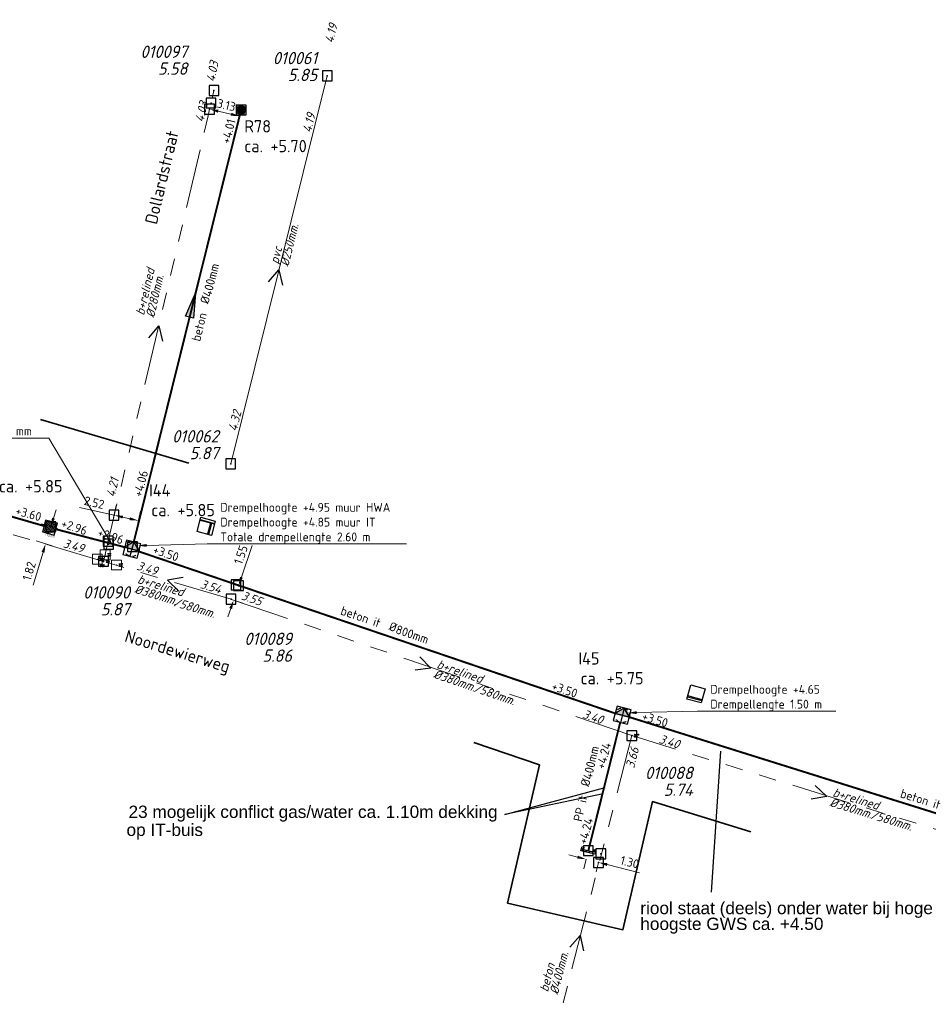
# Model space of a CAD drawing. Header units: metres. Extents: x 151924 to 154502, y 462248 to 463878.
# Tile 28 of 31: x 153937 to 154030, y 463369 to 463469. Entities that reach past the tile are written whole.
import ezdxf
from ezdxf import colors
from ezdxf.entities.mleader import LeaderData, LeaderLine
from ezdxf.enums import TextEntityAlignment as Align
from ezdxf.lldxf.tags import DXFTag
from ezdxf.math import Vec2, Vec3

# ---------------------------------------------------------------- set-up
doc = ezdxf.new("R2010")
doc.units = ezdxf.units.M
doc.header["$PDMODE"] = 64
doc.header["$PDSIZE"] = 1
for name, pattern in [('HIDDENX2', [8, 4, -4]), ('RI-GWA-SO', [18.45, 6, -1.8, 1.75, -1.8, 1.75, -1.8, 1.75, -1.8]), ('RI-HWA_BETON-SO', [11.4, 9, -2.4]), ('RI-ITR_BETON-SO', [11.4, 9, -2.4])]:
    doc.linetypes.add(name, pattern=pattern)
doc.layers.get('0').update_dxf_attribs({"linetype": 'CONTINUOUS'})
for name, color, linetype, lineweight in [('B-OI-RI-GWA-MATERIAAL-T18', 11, 'CONTINUOUS', 18), ('B-OI-RI-GWA-PUTDEKSELHOOGTE-T25', 11, 'CONTINUOUS', 25), ('B-OI-RI-GWA_BOB-T18', 11, 'CONTINUOUS', 18), ('B-OI-RI-GWA_BOB-T18-INGEMETEN', 200, 'CONTINUOUS', 18), ('B-OI-RI-GWA_DIAMETER-HOOGTE-T18', 11, 'CONTINUOUS', 18), ('B-OI-RI-GWA_DIAMETER-T18', 11, 'CONTINUOUS', 18), ('B-OI-RI-GWA_PUTNUMMER-T25', 11, 'CONTINUOUS', 18), ('B-OI-RI-GWA_RIOOLPUT-S', 11, 'CONTINUOUS', 25), ('B-OI-RI-GWA_TRANSPORTLEIDING_BETON_300-G', 11, 'RI-GWA-SO', 18), ('B-OI-RI-GWA_TRANSPORTLEIDING_BETON_400-G', 11, 'RI-GWA-SO', 18), ('B-OI-RI-GWA_TRANSPORTLEIDING_BETON_EI_400X600-G', 11, 'RI-GWA-SO', 18), ('B-OI-RI-GWA_TRANSPORTLEIDING_PVC_250-G', 11, 'RI-GWA_PVC250', 18), ('B-OI-RI-STROOMRICHTING-S', 252, 'CONTINUOUS', 25), ('B-RO-OG-TOPOGRAFIE-T18', 2, 'CONTINUOUS', 18), ('N-OI-RI-HWA-T18', 1, 'CONTINUOUS', 18), ('N-OI-RI-HWA_PUTDEKSELHOOGTE-T25', 154, 'CONTINUOUS', 25), ('N-OI-RI-HWA_PUTNUMMER-T25', 154, 'CONTINUOUS', 18), ('N-OI-RI-HWA_RIOOLLEIDING_BETON_400-G', 154, 'RI-HWA_BETON-SO', 35), ('N-OI-RI-HWA_RIOOLLEIDING_BETON_500-G', 154, 'RI-HWA_BETON-SO', 35), ('N-OI-RI-HWA_RIOOLPUT_INSPECTIEPUT-S', 154, 'CONTINUOUS', 25), ('N-OI-RI-HWA_STROOMRICHTING-S', 154, 'CONTINUOUS', 25), ('N-OI-RI-ITR_BOB-T18', 136, 'CONTINUOUS', 18), ('N-OI-RI-ITR_DIAMETER-T18', 136, 'CONTINUOUS', 18), ('N-OI-RI-ITR_MATERIAAL-T18', 136, 'CONTINUOUS', 18), ('N-OI-RI-ITR_PUTDEKSELHOOGTE-T25', 136, 'CONTINUOUS', 25), ('N-OI-RI-ITR_PUTNUMMER-T25', 136, 'CONTINUOUS', 25), ('N-OI-RI-ITR_RIOOLLEIDING_BETON_400-G', 136, 'RI-ITR_BETON-SO', 35), ('N-OI-RI-ITR_RIOOLLEIDING_BETON_800-G', 136, 'RI-ITR_BETON-SO', 35), ('N-OI-RI-ITR_RIOOLPUT_INSPECTIEPUT-S', 136, 'CONTINUOUS', 25), ('N-OI-RI-ITR_RIOOLPUT_OVERSTORTPUT-S', 136, 'CONTINUOUS', 25), ('N-OI-RI-ITR_SCHILDMUUR-S', 136, 'CONTINUOUS', 25), ('N-OI-RI-ITR_STROOMRICHTING-S', 136, 'CONTINUOUS', 25), ('N-OI-RI-M', 1, 'CONTINUOUS', 18), ('N-RO-KG-GRENS_WERK-G', 7, 'XX-WERKGRENS', 35)]:
    doc.layers.add(name, color=color, linetype=linetype, lineweight=lineweight)
for name, color, linetype, lineweight, plot in [('CALQUE_PTTOPO_ALT', 1, 'CONTINUOUS', 0, False), ('CALQUE_PTTOPO_MAT', 7, 'CONTINUOUS', 0, False), ('PTTOPO', 7, 'CONTINUOUS', 0, False)]:
    doc.layers.add(name, color=color, linetype=linetype, lineweight=lineweight, plot=plot)
for name, color, linetype in [('opmerkingen algemeen', 144, 'CONTINUOUS'), ('opmerkingen nutsgerelateerd', 190, 'CONTINUOUS'), ('VSI-MEETING-18-1-2022', 7, 'CONTINUOUS')]:
    doc.layers.add(name, color=color, linetype=linetype)
doc.layers.get('0').freeze()
doc.styles.add('ARIAL', font='arial.ttf')
doc.styles.add('NLCS-ISO', font='NLCS-ISO.ttf')
doc.styles.add('NLCS-ISO-M200-T18', font='NLCS-ISO.ttf', dxfattribs={"height": 0.36})
doc.styles.add('NLCS-ISO-M500-T18', font='NLCS-ISO.ttf', dxfattribs={"height": 0.9})
doc.styles.add('NLCS-ISO-M500-T18_CURSIEF', font='NLCS-ISO.ttf', dxfattribs={"oblique": 15, "height": 0.9})
doc.styles.add('NLCS-ISO-M500-T25', font='NLCS-ISO.ttf', dxfattribs={"height": 1.25})
doc.styles.add('NLCS-ISO-M500-T25_CURSIEF', font='NLCS-ISO.ttf', dxfattribs={"oblique": 15, "height": 1.25})
doc.styles.add('Style-STANDARD', font='STANDARD.shx')
tags = doc.linetypes.add('RI-GWA_PVC250', pattern='A,7.8,-1,["PVC 250",Standard,S=1.2,R=0,X=0,Y=-0.45],-9.165,6.5,-1.33,["PVC 250",Standard,S=1.2,R=0,X=0,Y=-0.45],-9,7.8', length=42.595).pattern_tags.tags
tags[19] = DXFTag(74, 10)
tags[6] = DXFTag(74, 10)
doc.linetypes.add('XX-WERKGRENS', pattern='A,0,[137,NLCS.SHX,S=0.1,R=0,X=-1.1,Y=-1.35],-6', length=6)
doc.dimstyles.new('NLCS-M500-T18-PIJL_L2_H2', dxfattribs={"dimscale": 0.5, "dimtxt": 2.5, "dimasz": 1.8, "dimexe": 2, "dimexo": 2, "dimgap": 0.7, "dimtad": 1, "dimzin": 0, "dimdsep": 46, "dimtxsty": 'NLCS-ISO-M500-T18', "dimcen": 0, "dimdle": 2, "dimclrd": 256, "dimclre": 256, "dimclrt": 256, "dimazin": 0, "dimtfac": 1, "dimtdec": 3, "dimtofl": 0, "dimtmove": 0, "dimatfit": 3, "dimfxl": 2, "dimfxlon": 1, "dimtfillclr": 256, "dimtolj": 1, "dimtzin": 0, "dimlwd": -1, "dimlwe": -1, "dimarcsym": 0})

# ---------------------------------------------------------------- blocks, each defined once
blk = doc.blocks.new('*U42')
at = {"ltscale": 0.1, "insert": (2.43, 1.32), "char_height": 1.8, "attachment_point": 9, "style": 'NLCS-ISO'}
blk.add_mtext_dynamic_manual_height_columns('%%C', width=3.1412, gutter_width=1.8, heights=[0], dxfattribs=at)
at = {"ltscale": 0.1, "style": 'NLCS-ISO'}
for tag, p in [('BOBL', (-55.47, 0)), ('MAT', (-1, 0.6))]:
    blk.add_attdef(tag, text='', height=1.8, dxfattribs=at).set_placement(p, align=Align.BOTTOM_RIGHT)
for tag, p in [('DIA', (2.43, 0.6)), ('BOBR', (40.47, 0))]:
    blk.add_attdef(tag, text='', height=1.8, dxfattribs=at).set_placement(p, align=Align.BOTTOM_LEFT)
blk = doc.blocks.new('*U150')
at = {"ltscale": 0.1}
blk.add_hatch(color=256, dxfattribs=at).paths.add_polyline_path([(2.5, 0), (-2.5, -0.83), (-2.5, 0.83)])
at = {"ltscale": 0.1, "flags": 128}
blk.add_lwpolyline([(2.5, 0), (-2.5, -0.83), (-2.5, 0.83)], close=True, dxfattribs=at)
at = {"ltscale": 0.1, "insert": (2.43, -1.32), "char_height": 1.8, "attachment_point": 3, "style": 'NLCS-ISO'}
blk.add_mtext_dynamic_manual_height_columns('%%C', width=3.1412, gutter_width=1.8, heights=[0], dxfattribs=at)
at = {"ltscale": 0.1, "style": 'NLCS-ISO'}
blk.add_attdef('BOBL', text='', height=1.8, dxfattribs=at).set_placement((-34.98, 0), align=Align.BOTTOM_RIGHT)
blk.add_attdef('BOBR', text='', height=1.8, dxfattribs=at).set_placement((33.53, 0), align=Align.BOTTOM_LEFT)
blk.add_attdef('MAT', text='', height=1.8, rotation=360, dxfattribs=at).set_placement((-1, -3.84), align=Align.BOTTOM_RIGHT)
blk.add_attdef('JVA', text='', height=1.8, dxfattribs=at).set_placement((0, -1), align=Align.TOP_CENTER)
blk.add_attdef('DIA', text='', height=1.8, rotation=360, dxfattribs=at).set_placement((2.43, -3.84), align=Align.BOTTOM_LEFT)
blk = doc.blocks.new('N-SRI-PUT_HWA')
h = blk.add_hatch(color=256)
h.dxf.hatch_style = 1
h.paths.add_polyline_path([(-0.4, 0, 1), (0.4, 0, 1)])
at = {"lineweight": -3, "flags": 128}
blk.add_lwpolyline([(-0.4, -0.4), (0.4, -0.4), (0.4, 0.4), (-0.4, 0.4)], close=True, dxfattribs=at)
at = {"lineweight": -3}
blk.add_circle((0, 0), 0.4, dxfattribs=at)
blk = doc.blocks.new('*U49')
at = {"ltscale": 0.1, "insert": (2.43, 1.32), "char_height": 1.8, "attachment_point": 9, "style": 'NLCS-ISO'}
blk.add_mtext_dynamic_manual_height_columns('%%C', width=3.1412, gutter_width=1.8, heights=[0], dxfattribs=at)
at = {"ltscale": 0.1, "style": 'NLCS-ISO'}
for tag, p in [('BOBL', (-44.12, 0)), ('MAT', (-1, 0.6))]:
    blk.add_attdef(tag, text='', height=1.8, dxfattribs=at).set_placement(p, align=Align.BOTTOM_RIGHT)
for tag, p in [('DIA', (2.43, 0.6)), ('BOBR', (36.11, 0))]:
    blk.add_attdef(tag, text='', height=1.8, dxfattribs=at).set_placement(p, align=Align.BOTTOM_LEFT)
blk = doc.blocks.new('*U50')
at = {"ltscale": 0.1, "insert": (2.43, 1.32), "char_height": 1.8, "attachment_point": 9, "style": 'NLCS-ISO'}
blk.add_mtext_dynamic_manual_height_columns('%%C', width=3.1412, gutter_width=1.8, heights=[0], dxfattribs=at)
at = {"ltscale": 0.1, "style": 'NLCS-ISO'}
for tag, p in [('BOBL', (-58.79, 0)), ('MAT', (-1, 0.6))]:
    blk.add_attdef(tag, text='', height=1.8, dxfattribs=at).set_placement(p, align=Align.BOTTOM_RIGHT)
for tag, p in [('DIA', (2.43, 0.6)), ('BOBR', (97.14, 0))]:
    blk.add_attdef(tag, text='', height=1.8, dxfattribs=at).set_placement(p, align=Align.BOTTOM_LEFT)
blk = doc.blocks.new('SRI-SCHILDMUUR')
for p, q in [((-0.023, 0.725), (-0.246, 0.525)), ((0.007, 0.725), (-0.216, 0.525)), ((0.2, 0.589), (0, 0.41)), ((0.2, 0.562), (0, 0.383)), ((0.2, 0.254), (0, 0.074)), ((0.2, 0.227), (0, 0.048)), ((0.2, -0.418), (-0.143, -0.725)), ((0.2, -0.445), (-0.113, -0.725)), ((0.2, -0.082), (0, -0.261)), ((0.2, -0.109), (0, -0.288))]:
    blk.add_line(p, q)
blk.add_lwpolyline([(-0.246, -0.525), (0, -0.525), (0, 0.525), (-0.246, 0.525), (-0.246, 0.725), (0.2, 0.725), (0.2, -0.725), (-0.246, -0.725)], close=True)
blk = doc.blocks.new('*D77')
at = {"layer": '', "color": 0, "transparency": 16777216}
for p in [(153940.443, 463417.726), (153946.312, 463415.942, 4.495), (153945.784, 463414.205, 4.495)]:
    blk.add_point(p, dxfattribs=at)
at = {"layer": 'N-OI-RI-M', "transparency": 16777216}
for p, q in [((153940.705, 463418.587), (153940.967, 463419.448)), ((153941.105, 463417.525), (153939.486, 463418.017)), ((153940.577, 463415.788), (153938.958, 463416.28)), ((153939.653, 463415.128), (153938.64, 463411.796))]:
    blk.add_line(p, q, dxfattribs=at)
for points in [[(153940.561, 463418.631), (153940.848, 463418.544), (153940.443, 463417.726)], [(153939.509, 463415.172), (153939.796, 463415.084), (153939.915, 463415.989)]]:
    blk.add_solid(points, dxfattribs=at)
at = {"layer": 'N-OI-RI-M', "transparency": 16777216, "insert": (153938.238, 463413.225), "char_height": 0.9, "attachment_point": 5, "rotation": 73.08809, "style": 'NLCS-ISO-M500-T18'}
blk.add_mtext('\\A1;1.82', dxfattribs=at)
blk = doc.blocks.new('*D78')
at = {"layer": '', "color": 0, "transparency": 16777216}
for p in [(153959.232, 463411.825), (153959.495, 463411.735), (153958.73, 463410.36)]:
    blk.add_point(p, dxfattribs=at)
at = {"layer": 'N-OI-RI-M', "transparency": 16777216}
for p, q in [((153959.786, 463412.587), (153960.89, 463415.803)), ((153959.495, 463411.735), (153960.44, 463411.411)), ((153958.992, 463410.27), (153959.938, 463409.946)), ((153958.7, 463409.419), (153958.408, 463408.567))]:
    blk.add_line(p, q, dxfattribs=at)
for points in [[(153959.645, 463412.635), (153959.928, 463412.538), (153959.495, 463411.735)], [(153958.558, 463409.467), (153958.842, 463409.37), (153958.992, 463410.27)]]:
    blk.add_solid(points, dxfattribs=at)
at = {"layer": 'N-OI-RI-M', "transparency": 16777216, "insert": (153959.727, 463414.88), "char_height": 0.9, "attachment_point": 5, "rotation": 71.06927, "style": 'NLCS-ISO-M500-T18'}
blk.add_mtext('\\A1;1.55', dxfattribs=at)
blk = doc.blocks.new('*D103')
at = {"layer": '', "color": 0, "transparency": 16777216}
for p in [(153956.703, 463460.732), (153956.556, 463460.104), (153959.753, 463460.017)]:
    blk.add_point(p, dxfattribs=at)
at = {"layer": 'N-OI-RI-M', "transparency": 16777216}
for p, q in [((153956.556, 463460.104), (153956.328, 463459.131)), ((153958.729, 463459.595), (153957.432, 463459.899)), ((153959.606, 463459.39), (153959.378, 463458.416))]:
    blk.add_line(p, q, dxfattribs=at)
for points in [[(153957.466, 463460.045), (153957.398, 463459.753), (153956.556, 463460.104)], [(153958.764, 463459.741), (153958.695, 463459.449), (153959.606, 463459.39)]]:
    blk.add_solid(points, dxfattribs=at)
at = {"layer": 'N-OI-RI-M', "transparency": 16777216, "insert": (153958.263, 463460.526), "char_height": 0.9, "attachment_point": 5, "rotation": 346.81632, "style": 'NLCS-ISO-M500-T18'}
blk.add_mtext('\\A1;3.13', dxfattribs=at)
blk = doc.blocks.new('*D104')
at = {"layer": '', "color": 0, "transparency": 16777216}
for p in [(153946.861, 463418.896), (153946.262, 463416.249, 4.495), (153948.725, 463415.693, 4.495)]:
    blk.add_point(p, dxfattribs=at)
at = {"layer": 'N-OI-RI-M', "transparency": 16777216}
for p, q in [((153946.861, 463418.896), (153943.369, 463419.685)), ((153946.8, 463418.629), (153947.081, 463419.872)), ((153948.445, 463418.538), (153947.738, 463418.698)), ((153949.263, 463418.073), (153949.544, 463419.315))]:
    blk.add_line(p, q, dxfattribs=at)
for points in [[(153947.772, 463418.844), (153947.705, 463418.552), (153946.861, 463418.896)], [(153948.478, 463418.685), (153948.412, 463418.392), (153949.323, 463418.34)]]:
    blk.add_solid(points, dxfattribs=at)
at = {"layer": 'N-OI-RI-M', "transparency": 16777216, "insert": (153944.852, 463420.17), "char_height": 0.9, "attachment_point": 5, "rotation": 347.26942, "style": 'NLCS-ISO-M500-T18'}
blk.add_mtext('\\A1;2.52', dxfattribs=at)
blk = doc.blocks.new('*D105')
at = {"layer": '', "color": 0, "transparency": 16777216}
for p in [(153995.002, 463384.841), (153996.262, 463384.521), (153996.039, 463383.642)]:
    blk.add_point(p, dxfattribs=at)
at = {"layer": 'N-OI-RI-M', "transparency": 16777216}
for p, q in [((153993.907, 463384.184), (153993.035, 463384.405)), ((153994.779, 463383.962), (153994.533, 463382.993)), ((153996.039, 463383.642), (153995.793, 463382.673)), ((153996.911, 463383.421), (154000.207, 463382.583))]:
    blk.add_line(p, q, dxfattribs=at)
for points in [[(153993.944, 463384.329), (153993.87, 463384.038), (153994.779, 463383.962)], [(153996.948, 463383.566), (153996.874, 463383.275), (153996.039, 463383.642)]]:
    blk.add_solid(points, dxfattribs=at)
at = {"layer": 'N-OI-RI-M', "transparency": 16777216, "insert": (153999.192, 463383.667), "char_height": 0.9, "attachment_point": 5, "rotation": 345.74658, "style": 'NLCS-ISO-M500-T18'}
blk.add_mtext('\\A1;1.30', dxfattribs=at)
blk = doc.blocks.new('PTTOPO')
at = {"layer": 'PTTOPO'}
blk.add_point((0, 0), dxfattribs=at)
at = {"layer": 'CALQUE_PTTOPO_ALT', "style": 'Style-STANDARD', "width": 0.8}
blk.add_attdef('ALT', text='', height=0.1, dxfattribs=at).set_placement((0.25, -0.1), align=Align.MIDDLE_LEFT)
at = {"layer": 'CALQUE_PTTOPO_MAT', "style": 'Style-STANDARD', "width": 0.8}
blk.add_attdef('MAT', text='', height=0.1, dxfattribs=at).set_placement((0.25, 0.1), align=Align.MIDDLE_LEFT)
blk = doc.blocks.new('N-SRI-PUT_ITR_1.25X1.25')
at = {"ltscale": 0.1}
h = blk.add_hatch(dxfattribs=at)
h.set_pattern_fill('DOTS', color=256, scale=0.075, style=0)
h.set_pattern_definition([(0, (-0.40003, -0.40001), (0.059531, 0.1190625), [0, -0.1190625])])
h.paths.add_polyline_path([(0.625, -0.625), (0.625, 0.625), (-0.625, 0.625), (-0.625, -0.625)])
at = {"lineweight": -3, "flags": 128}
blk.add_lwpolyline([(0.625, -0.625), (0.625, 0.625), (-0.625, 0.625), (-0.625, -0.625)], close=True, dxfattribs=at)
at = {"insert": (0.71, -0.275), "char_height": 0.18, "attachment_point": 1, "rotation": 90, "style": 'NLCS-ISO-M200-T18'}
blk.add_mtext_dynamic_manual_height_columns('1.25x1.25', width=0.15881, gutter_width=0.9, heights=[0], dxfattribs=at)
blk = doc.blocks.new('N-SRI-PUT_OVERSTORT-SO')
at = {"ltscale": 0.1}
blk.add_hatch(color=256, dxfattribs=at).paths.add_polyline_path([(0, 2), (-2, 0), (2, 0)])
for p, q in [((0, 2), (-2, 0)), ((0, 2), (0, -2)), ((0, 2), (2, 0)), ((2, 0), (-2, 0))]:
    blk.add_line(p, q, dxfattribs=at)
at = {"lineweight": -3, "flags": 128}
blk.add_lwpolyline([(-2, -2), (2, -2), (2, 2), (-2, 2)], close=True, dxfattribs=at)
at = {"ltscale": 0.1, "flags": 128}
blk.add_lwpolyline([(0, 2), (-2, 0), (2, 0)], close=True, dxfattribs=at)
at = {"linetype": 'HIDDENX2', "lineweight": -3, "ltscale": 0.25}
blk.add_circle((0, 0), 2, dxfattribs=at)

msp = doc.modelspace()

# ---------------------------------------------------------------- linework, layer by layer
at = {"layer": 'B-OI-RI-GWA_RIOOLPUT-S', "linetype": 'Continuous'}
for p in [(153968.5, 463463.5), (153957, 463462), (153958.7, 463424.1), (153945.784, 463414.205, 4.495), (153958.73, 463410.36), (153999.409, 463396.514, 3.266)]:
    msp.add_point(p, dxfattribs=at)
at = {"layer": 'B-OI-RI-GWA_TRANSPORTLEIDING_BETON_300-G'}
msp.add_line((153945.784, 463414.205, 4.495), (153957, 463462), dxfattribs=at)
at = {"layer": 'B-OI-RI-GWA_TRANSPORTLEIDING_BETON_400-G'}
msp.add_line((153999.409, 463396.514, 3.266), (153989.04, 463356.09), dxfattribs=at)
at = {"layer": 'B-OI-RI-GWA_TRANSPORTLEIDING_BETON_EI_400X600-G'}
for p, q in [((153945.784, 463414.205, 4.495), (153921.95, 463421.23)), ((153958.73, 463410.36), (153945.784, 463414.205, 4.495)), ((153999.409, 463396.514, 3.266), (153958.73, 463410.36)), ((154039.11, 463384.27), (153999.409, 463396.514, 3.266))]:
    msp.add_line(p, q, dxfattribs=at)
at = {"layer": 'B-OI-RI-GWA_TRANSPORTLEIDING_PVC_250-G'}
msp.add_line((153958.7, 463424.1), (153968.5, 463463.5), dxfattribs=at)
at = {"layer": 'B-OI-RI-STROOMRICHTING-S'}
for points in [[(153962.55, 463442.58), (153963.6, 463443.8), (153963.95, 463442.23)], [(153950.38, 463436.88), (153951.4, 463438.11), (153951.78, 463436.55)], [(153953.86, 463412.57), (153952.27, 463412.29), (153953.44, 463411.19)], [(153977.88, 463404.53), (153979.01, 463403.38), (153977.41, 463403.17)], [(154018.03, 463391.44), (154019.2, 463390.34), (154017.61, 463390.07)], [(153993.11, 463375.03), (153994.16, 463376.24), (153994.5, 463374.67)]]:
    msp.add_lwpolyline(points, dxfattribs=at)
at = {"layer": 'N-OI-RI-HWA_RIOOLLEIDING_BETON_400-G', "const_width": 0.2, "flags": 128}
msp.add_lwpolyline([(153959.656, 463459.629), (153948.861, 463416.174)], dxfattribs=at)
at = {"layer": 'N-OI-RI-HWA_RIOOLLEIDING_BETON_500-G', "const_width": 0.2, "elevation": 4.495, "flags": 128}
msp.add_lwpolyline([(153940.959, 463417.469), (153947.948, 463415.644)], dxfattribs=at)
at = {"layer": 'N-OI-RI-ITR_RIOOLLEIDING_BETON_400-G', "const_width": 0.2, "flags": 128}
msp.add_lwpolyline([(153998.239, 463397.87), (153995.002, 463384.841)], dxfattribs=at)
at = {"layer": 'N-OI-RI-ITR_RIOOLLEIDING_BETON_800-G', "const_width": 0.2, "flags": 128}
for points in [[(153887.575, 463432.88), (153939.753, 463417.798)], [(153949.379, 463415.208), (153997.721, 463398.777)], [(154080.485, 463372.902), (153999.171, 463398.392)]]:
    msp.add_lwpolyline(points, dxfattribs=at)
at = {"layer": 'N-OI-RI-ITR_RIOOLPUT_OVERSTORTPUT-S', "flags": 128}
msp.add_lwpolyline([(153955.287, 463417.238), (153955.681, 463418.687), (153957.131, 463418.293), (153956.736, 463416.843)], close=True, dxfattribs=at)
for points in [[(153956.649, 463418.087), (153955.594, 463418.368)], [(153955.616, 463418.449), (153957.066, 463418.054)], [(153956.649, 463418.087), (153956.341, 463416.956)], [(153956.745, 463418.061), (153956.437, 463416.93)], [(153957.044, 463417.974), (153956.745, 463418.061)]]:
    msp.add_lwpolyline(points, dxfattribs=at)
at = {"layer": 'N-OI-RI-ITR_RIOOLPUT_OVERSTORTPUT-S', "elevation": -1.351, "flags": 128}
msp.add_lwpolyline([(154005.012, 463400.226), (154005.407, 463401.675), (154006.856, 463401.281), (154006.462, 463399.831)], close=True, dxfattribs=at)
for points in [[(154006.55, 463400.153), (154005.1, 463400.548)], [(154005.078, 463400.467), (154006.528, 463400.073)]]:
    msp.add_lwpolyline(points, dxfattribs=at)
at = {"layer": 'N-RO-KG-GRENS_WERK-G', "flags": 128}
for points in [[(153954.433, 463424.178), (153939.388, 463428.602)], [(153983.366, 463395.826), (153990.041, 463393.546), (153986.81, 463379.506), (153998.504, 463376.814), (154001.499, 463389.827), (154011.488, 463386.755)]]:
    msp.add_lwpolyline(points, dxfattribs=at)
at = {"layer": 'opmerkingen algemeen', "flags": 128}
msp.add_lwpolyline([(154008.414, 463394.925), (154007.477, 463380.642)], dxfattribs=at)
at = {"layer": 'opmerkingen nutsgerelateerd', "flags": 128}
for points in [[(153986.507, 463388.508), (153996.693, 463391.249)], [(153996.508, 463390.601), (153986.507, 463388.508)]]:
    msp.add_lwpolyline(points, dxfattribs=at)

# ---------------------------------------------------------------- block references
at = {"layer": 'N-OI-RI-HWA_RIOOLPUT_INSPECTIEPUT-S', "rotation": 346.0132414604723}
msp.add_blockref('N-SRI-PUT_HWA', (153959.753, 463460.017), dxfattribs=at)
at = {"layer": 'N-OI-RI-HWA_STROOMRICHTING-S', "xscale": 0.4999999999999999, "yscale": 0.4999999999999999, "zscale": 0.4999999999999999, "rotation": 76.01854518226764}
msp.add_blockref('*U150', (153954.818, 463440.205), dxfattribs=at).add_auto_attribs({'MAT': 'beton', 'DIA': '400mm', 'BOBL': '+4.06', 'BOBR': '+4.01'})
at = {"layer": 'N-OI-RI-ITR_RIOOLPUT_INSPECTIEPUT-S', "rotation": 254.7273880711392}
msp.add_blockref('N-SRI-PUT_ITR_1.25X1.25', (153940.356, 463417.633, 4.495), dxfattribs=at)
at = {"layer": 'N-OI-RI-ITR_RIOOLPUT_OVERSTORTPUT-S', "xscale": 0.375, "yscale": 0.375, "zscale": 0.375, "rotation": 345.1449312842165}
for p in [(153948.668, 463415.449, 4.495), (153998.446, 463398.585, 3.093)]:
    msp.add_blockref('N-SRI-PUT_OVERSTORT-SO', p, dxfattribs=at)
at = {"layer": 'N-OI-RI-ITR_SCHILDMUUR-S', "rotation": 255.6331800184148}
msp.add_blockref('SRI-SCHILDMUUR', (153995.002, 463384.841), dxfattribs=at)
at = {"layer": 'N-OI-RI-ITR_STROOMRICHTING-S'}
for name, p, xscale, yscale, zscale, rotation, values in [('*U42', (153917.246, 463424.277), 0.5, 0.5, 0.5, 344.0574580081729, {'MAT': 'beton it', 'DIA': '800mm', 'BOBL': '+3.60', 'BOBR': '+3.60'}), ('*U49', (153974.022, 463406.775), 0.4999999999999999, 0.4999999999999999, 0.4999999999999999, 341.1082383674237, {'MAT': 'beton it', 'DIA': '800mm', 'BOBL': '+3.50', 'BOBR': '+3.50'}), ('*U50', (154030.894, 463388.326), 0.4999999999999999, 0.4999999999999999, 0.4999999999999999, 342.7037112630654, {'MAT': 'beton it', 'DIA': '800mm', 'BOBL': '+3.50', 'BOBR': '+3.50'})]:
    msp.add_blockref(name, p, dxfattribs=dict(at, xscale=xscale, yscale=yscale, zscale=zscale, rotation=rotation)).add_auto_attribs(values)
at = {"layer": 'PTTOPO'}
ref = msp.add_blockref('PTTOPO', (153945.81, 463414.23), dxfattribs=at)
ref.add_attrib('ALT', '3.495', dxfattribs={"layer": 'CALQUE_PTTOPO_ALT', "height": 0.1, "style": 'Style-STANDARD', "width": 0.8}).set_placement((153945.434, 463413.691), align=Align.MIDDLE_LEFT)
ref.add_attrib('MAT', 'Bob-9', dxfattribs={"layer": 'CALQUE_PTTOPO_MAT', "height": 0.1, "style": 'Style-STANDARD', "width": 0.8}).set_placement((153945.48, 463413.845), align=Align.MIDDLE_LEFT)
msp.add_blockref('PTTOPO', (153999.409, 463396.514, 3.266), dxfattribs=at).add_auto_attribs({'ALT': '3.396', 'MAT': 'Bob-10'})
at = {"layer": 'VSI-MEETING-18-1-2022'}
for p, values in [((153945.155, 463414.422), {'ALT': '3.485', 'MAT': 'bok43'}), ((153945.81, 463414.23), {'ALT': '5.837', 'MAT': 'put14'}), ((153945.961, 463414.873), {'ALT': '4.207', 'MAT': 'bok41'}), ((153947.108, 463413.841), {'ALT': '3.489', 'MAT': 'bok42'})]:
    msp.add_blockref('PTTOPO', p, dxfattribs=at).add_auto_attribs(values)

# ---------------------------------------------------------------- texts
at = {"layer": 'B-OI-RI-GWA-MATERIAAL-T18', "linetype": 'ByBlock', "style": 'NLCS-ISO-M500-T18_CURSIEF', "oblique": 15}
for s, rotation, p in [('pvc', 76.03221, (153963.527, 463444.333)), ('b+relined', 76.81632, (153949.896, 463439.123)), ('b+relined', 343.32517, (153949.166, 463412.023)), ('b+relined', 341.00314, (153979.543, 463403.406)), ('b+relined', 343.06218, (154019.732, 463390.381)), ('beton', 75.74658, (153990.895, 463370.441))]:
    msp.add_text(s, height=0.9, rotation=rotation, dxfattribs=at).set_placement(p)
at = {"layer": 'B-OI-RI-GWA-PUTDEKSELHOOGTE-T25', "linetype": 'ByBlock', "style": 'NLCS-ISO-M500-T25_CURSIEF', "oblique": 15}
for s, p in [('5.58', (153954.3, 463463.6)), ('5.85', (153967.479, 463462.96)), ('5.87', (153957.477, 463424.569)), ('5.87', (153948.468, 463408.718)), ('5.86', (153964.908, 463404.009)), ('5.74', (154005.602, 463390.399))]:
    msp.add_text(s, height=1.25, dxfattribs=at).set_placement(p, align=Align.RIGHT)
at = {"layer": 'B-OI-RI-GWA_BOB-T18', "linetype": 'ByBlock', "style": 'NLCS-ISO-M500-T18_CURSIEF', "oblique": 15}
for s, rotation, p in [('4.19', 76.26917, (153969.089, 463466.753)), ('4.32', 76.03221, (153959.302, 463427.351)), ('3.54', 343.32517, (153955.544, 463411.517)), ('3.66', 75.74658, (153999.638, 463393.152))]:
    msp.add_text(s, height=0.9, rotation=rotation, dxfattribs=at).set_placement(p)
for s, rotation, p in [('4.03', 79.06689, (153957.472, 463464.876)), ('4.03', 76.81632, (153956.412, 463460.761)), ('4.19', 76.03221, (153967.316, 463459.57)), ('3.55', 341.00314, (153961.691, 463409.677))]:
    msp.add_text(s, height=0.9, rotation=rotation, dxfattribs=at).set_placement(p, align=Align.RIGHT)
at = {"layer": 'B-OI-RI-GWA_BOB-T18-INGEMETEN', "linetype": 'ByBlock', "style": 'NLCS-ISO-M500-T18_CURSIEF', "oblique": 15}
for s, rotation, p in [('4.21', 76.81632, (153946.919, 463420.674)), ('3.49', 343.64947, (153941.617, 463415.659)), ('3.40', 341.00314, (153994.335, 463398.338))]:
    msp.add_text(s, height=0.9, rotation=rotation, dxfattribs=at).set_placement(p)
for s, rotation, p in [('3.49', 343.32517, (153951.132, 463412.765, 4.495)), ('3.40', 343.06218, (154004.099, 463395.183))]:
    msp.add_text(s, height=0.9, rotation=rotation, dxfattribs=at).set_placement(p, align=Align.RIGHT)
at = {"layer": 'B-OI-RI-GWA_DIAMETER-HOOGTE-T18', "linetype": 'ByBlock', "style": 'NLCS-ISO-M500-T18_CURSIEF', "oblique": 15}
for rotation, p in [(343.32517, (153952.833, 463409.684)), (341.00314, (153983.314, 463400.998)), (343.06218, (154023.587, 463388.109))]:
    msp.add_text('/580mm.', height=0.9, rotation=rotation, dxfattribs=at).set_placement(p)
at = {"layer": 'B-OI-RI-GWA_DIAMETER-T18', "linetype": 'ByBlock', "style": 'NLCS-ISO-M500-T18_CURSIEF', "oblique": 15}
for s, rotation, p in [('%%c250mm.', 76.03221, (153964.546, 463444.08)), ('%%c280mm.', 76.81632, (153950.919, 463438.883)), ('%%c380mm.', 343.32517, (153948.865, 463411.018)), ('%%c380mm.', 341.00314, (153979.201, 463402.414)), ('%%c380mm.', 343.06218, (154019.426, 463389.376)), ('%%c400mm.', 75.74658, (153991.913, 463370.182))]:
    msp.add_text(s, height=0.9, rotation=rotation, dxfattribs=at).set_placement(p)
at = {"layer": 'B-OI-RI-GWA_PUTNUMMER-T25', "linetype": 'ByBlock', "style": 'NLCS-ISO-M500-T25_CURSIEF', "oblique": 15}
for s, p in [('010097', (153954.3, 463465.309)), ('010061', (153967.479, 463464.669)), ('010062', (153957.477, 463426.278)), ('010090', (153948.468, 463410.427)), ('010089', (153964.908, 463405.718)), ('010088', (154005.602, 463392.108))]:
    msp.add_text(s, height=1.25, dxfattribs=at).set_placement(p, align=Align.RIGHT)
at = {"layer": 'B-RO-OG-TOPOGRAFIE-T18', "style": 'NLCS-ISO-M200-T18'}
for s, rotation, p in [('Dollardstraat', 76.6, (153951.7, 463453.183)), ('Noordewierweg', 343.1, (153953.251, 463404.898))]:
    msp.add_text(s, height=1.25, rotation=rotation, dxfattribs=at).set_placement(p, align=Align.MIDDLE)
at = {"layer": 'N-OI-RI-HWA_PUTDEKSELHOOGTE-T25', "style": 'NLCS-ISO-M500-T25'}
msp.add_text('ca. +5.70', height=1.25, dxfattribs=at).set_placement((153960.078, 463455.734))
at = {"layer": 'N-OI-RI-HWA_PUTNUMMER-T25', "style": 'NLCS-ISO-M500-T25'}
msp.add_text('R78', height=1.25, dxfattribs=at).set_placement((153960.078, 463457.742))
at = {"layer": 'N-OI-RI-HWA_STROOMRICHTING-S', "style": 'NLCS-ISO-M500-T25'}
for p in [(153942.593, 463417.012, 4.495), (153946.287, 463416.088, 4.495)]:
    msp.add_text('+2.96', height=0.9, rotation=341.1408, dxfattribs=at).set_placement(p, align=Align.BOTTOM_CENTER)
at = {"layer": 'N-OI-RI-ITR_BOB-T18', "style": 'NLCS-ISO-M500-T18'}
for p in [(153997.249, 463394.3), (153995.433, 463386.657)]:
    msp.add_text('+4.24', height=0.9, rotation=75.49378, dxfattribs=at).set_placement(p, align=Align.BOTTOM_CENTER)
at = {"layer": 'N-OI-RI-ITR_DIAMETER-T18', "style": 'NLCS-ISO'}
msp.add_text('400mm', height=0.9, rotation=77.01499, dxfattribs=at).set_placement((153995.59, 463391.936), align=Align.BOTTOM_LEFT)
at = {"layer": 'N-OI-RI-ITR_DIAMETER-T18', "ltscale": 0.1, "insert": (153995.238, 463392.017), "char_height": 0.9, "attachment_point": 9, "rotation": 77.01499, "style": 'NLCS-ISO'}
msp.add_mtext_dynamic_manual_height_columns('%%C', width=1.57062, gutter_width=0.9, heights=[0], dxfattribs=at)
at = {"layer": 'N-OI-RI-ITR_MATERIAAL-T18', "style": 'NLCS-ISO-M500-T18'}
msp.add_text('PP it', height=0.9, rotation=77.01499, dxfattribs=at).set_placement((153995.205, 463390.267), align=Align.BOTTOM_RIGHT)
at = {"layer": 'N-OI-RI-ITR_PUTDEKSELHOOGTE-T25', "style": 'NLCS-ISO-M500-T25'}
for s, p in [('ca. +5.85', (153935.173, 463421.204)), ('ca. +5.85', (153950.638, 463418.784)), ('ca. +5.75', (153994.214, 463401.716))]:
    msp.add_text(s, height=1.25, dxfattribs=at).set_placement(p)
at = {"layer": 'N-OI-RI-ITR_PUTNUMMER-T25', "style": 'NLCS-ISO-M500-T25'}
for s, p in [('I44', (153950.405, 463420.792)), ('I45', (153993.981, 463403.724))]:
    msp.add_text(s, height=1.25, dxfattribs=at).set_placement(p)
at = {"layer": 'opmerkingen algemeen', "style": 'ARIAL'}
for s, p in [('riool staat (deels) onder water bij hoge GWS', (154000.274, 463378.391)), ('hoogste GWS ca. +4.50', (154000.274, 463376.788))]:
    msp.add_text(s, height=1.25, dxfattribs=at).set_placement(p)
at = {"layer": 'opmerkingen nutsgerelateerd', "style": 'ARIAL'}
for s, p in [('23 mogelijk conflict gas/water ca. 1.10m dekking', (153948.328, 463388.161)), ('op IT-buis', (153948.122, 463386.33))]:
    msp.add_text(s, height=1.25, dxfattribs=at).set_placement(p)

# ---------------------------------------------------------------- dimensions: what is measured, and where the dimension line sits
at = {"layer": 'N-OI-RI-M'}
for p1, p2, distance, picture, middle in [((153959.753, 463460.017), (153956.703, 463460.732), 0.644, '*D103', (153958.263, 463460.526)), ((153948.725, 463415.693, 4.495), (153946.262, 463416.249, 4.495), -2.714, '*D104', (153944.852, 463420.17)), ((153958.73, 463410.36), (153959.232, 463411.825), -0.277, '*D78', (153959.727, 463414.88)), ((153995.002, 463384.841), (153996.262, 463384.521), -0.907, '*D105', (153999.192, 463383.667))]:
    dim = msp.add_aligned_dim(p1=p1, p2=p2, distance=distance, dimstyle='NLCS-M500-T18-PIJL_L2_H2', dxfattribs=at)
    dim.commit()
    dim.dimension.update_dxf_attribs({"geometry": picture, "text_midpoint": middle})
dim = msp.add_linear_dim(base=(153940.443, 463417.726), p1=(153945.784, 463414.205, 4.495), p2=(153946.312, 463415.942, 4.495), angle=73.08809, dimstyle='NLCS-M500-T18-PIJL_L2_H2', dxfattribs=at)
dim.commit()
dim.dimension.update_dxf_attribs({"geometry": '*D77', "text_midpoint": (153939.004, 463412.992), "dimtype": 161})

# ---------------------------------------------------------------- leaders
at = {"layer": 'N-OI-RI-HWA-T18'}
ml = msp.add_multileader_mtext('Standard', dxfattribs=at)
ml.set_content("Te zinkeren leiding HW'-leiding beton %%C800 mm", color=256, style='NLCS-ISO-M500-T18')
ml.set_leader_properties(color=256, linetype='ByLayer', lineweight=-1)
ml.build(insert=Vec2(0, 0))
ml.multileader.update_dxf_attribs({"text_left_attachment_type": 5, "text_right_attachment_type": 5, "dogleg_length": 0.9, "arrow_head_size": 0.9})
ctx = ml.context
ctx.base_point, ctx.char_height, ctx.arrow_head_size, ctx.landing_gap_size, ctx.plane_origin = Vec3(153912.571, 463426.717), 0.9, 0.9, 0.45, Vec3(62.343, -17.862)
ctx.left_attachment, ctx.right_attachment = 5, 5
notes = []
notes.append((ctx, [(0, (1, 1, 0), (153940.246, 463426.717), (-1, 0), 0.9, [(0, [(153946.73, 463415.772)], 0, [])])]))
ctx.mtext.insert, ctx.mtext.flow_direction = Vec3(153913.021, 463427.887), 5
ml = msp.add_multileader_mtext('Standard', dxfattribs=at)
ml.set_content('Drempelhoogte +4.95 muur HWA\\PDrempelhoogte +4.85 muur IT\\PTotale drempellengte 2.60 m', color=256, style='NLCS-ISO-M500-T18')
ml.set_leader_properties(color=256, linetype='ByLayer', lineweight=-1)
ml.build(insert=Vec2(0, 0))
ml.multileader.update_dxf_attribs({"text_left_attachment_type": 5, "text_right_attachment_type": 5, "dogleg_length": 0.9, "arrow_head_size": 0.9})
ctx = ml.context
ctx.base_point, ctx.char_height, ctx.arrow_head_size, ctx.landing_gap_size, ctx.plane_origin = Vec3(153957.198, 463415.968), 0.9, 0.9, 0.45, Vec3(729.441, 927299.497)
ctx.left_attachment, ctx.right_attachment = 5, 5
notes.append((ctx, [(0, (1, 1, 0), (153956.298, 463415.968), (1, 0), 0.9, [(0, [(153949.28, 463415.804)], 0, [])])]))
ctx.mtext.insert, ctx.mtext.flow_direction = Vec3(153957.648, 463420.138), 5
ml = msp.add_multileader_mtext('Standard', dxfattribs=at)
ml.set_content('\\PDrempelhoogte +4.65 \\PDrempellengte 1.50 m', color=256, style='NLCS-ISO-M500-T18')
ml.set_leader_properties(color=256, linetype='ByLayer', lineweight=-1)
ml.build(insert=Vec2(0, 0))
ml.multileader.update_dxf_attribs({"text_left_attachment_type": 5, "text_right_attachment_type": 5, "dogleg_length": 0.9, "arrow_head_size": 0.9})
ctx = ml.context
ctx.base_point, ctx.char_height, ctx.arrow_head_size, ctx.landing_gap_size, ctx.plane_origin = Vec3(154006.934, 463398.992, -1.351), 0.9, 0.9, 0.45, Vec3(779.176, 927282.52, -1.351)
ctx.left_attachment, ctx.right_attachment = 5, 5
notes.append((ctx, [(0, (1, 1, 0), (154006.034, 463398.992, -1.351), (1, 0), 0.9, [(0, [(153999.015, 463398.828, -1.351)], 0, [])])]))
ctx.mtext.insert, ctx.mtext.flow_direction = Vec3(154007.384, 463403.162, -1.351), 5
for ctx, leaders in notes:
    for number, flags, end, landing, length, lines in leaders:
        leader = LeaderData()
        leader.index, (leader.has_last_leader_line, leader.has_dogleg_vector, leader.attachment_direction) = number, flags
        leader.last_leader_point, leader.dogleg_vector, leader.dogleg_length = Vec3(end), Vec3(landing), length
        for number, points, colour, breaks in lines:
            line = LeaderLine()
            line.index, line.vertices, line.color, line.breaks = number, Vec3.list(points), colors.encode_raw_color(colour), breaks
            leader.lines.append(line)
        ctx.leaders.append(leader)

doc.saveas('drawing.dxf')
